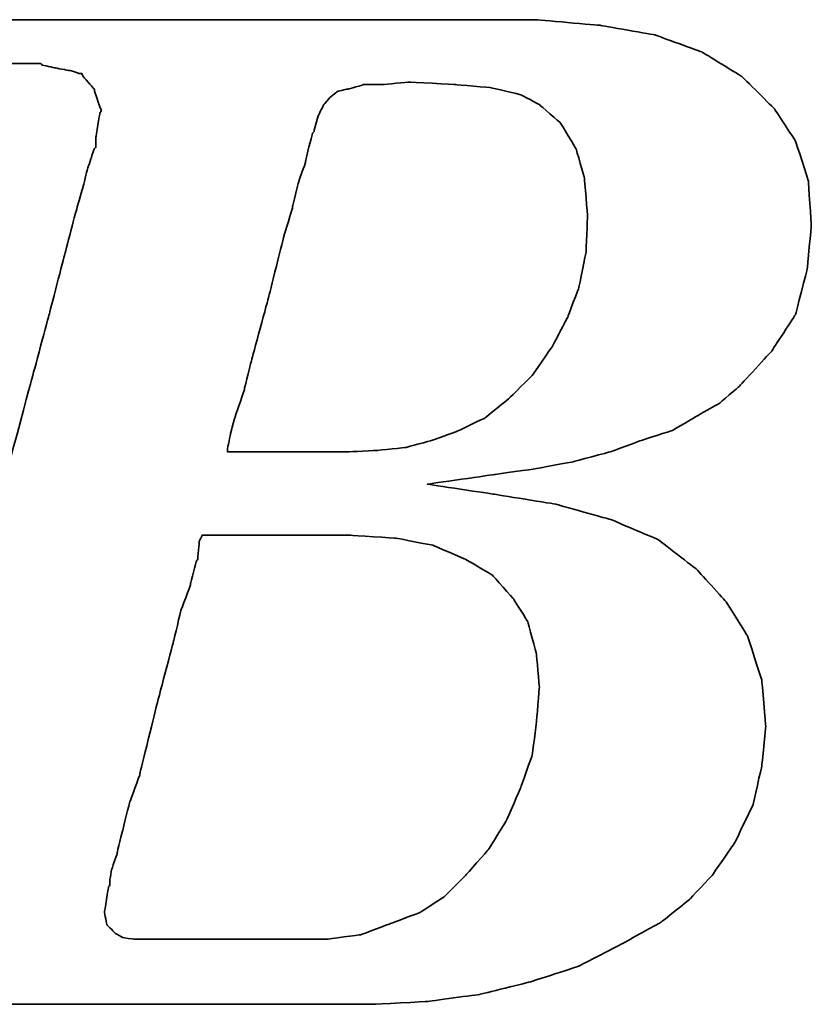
# Model space of a CAD drawing. Header units: millimetres. Extents: x 2891 to 6329, y -1599 to 860.
# Tile 31 of 256: x 3738 to 3741.76, y -1568.15 to -1563.47. Entities that reach past the tile are written whole.
import ezdxf

# ---------------------------------------------------------------- set-up
doc = ezdxf.new("R2010")
doc.units = ezdxf.units.MM
doc.layers.add('DIM', color=4, linetype='CONTINUOUS')
doc.layers.add('layer 1', color=7, linetype='CONTINUOUS')

# ---------------------------------------------------------------- blocks, each defined once
blk = doc.blocks.new('TBI MOTION logo(完整正式版)')
at = {"layer": 'layer 1', "color": 22, "lineweight": 35}
for points, knots in [([(-64.65375, -6.86375), (-64.65375, -6.86375), (-64.84375, -7.29625), (-64.84375, -7.29625), (-64.84375, -7.29625), (-64.84375, -7.29625), (-64.86875, -7.34375), (-64.86875, -7.34375), (-64.86875, -7.34375), (-64.86875, -7.34375), (-64.86875, -7.36875), (-64.86875, -7.36875), (-64.86875, -7.36875), (-64.86875, -7.36875), (-65.15375, -7.65375), (-65.15375, -7.65375), (-65.15375, -7.65375), (-65.15375, -7.65375), (-65.17875, -7.65375), (-65.17875, -7.65375), (-65.17875, -7.65375), (-65.17875, -7.65375), (-65.20375, -7.67875), (-65.20375, -7.67875), (-65.20375, -7.67875), (-65.20375, -7.67875), (-65.58875, -7.87125), (-65.58875, -7.87125), (-65.58875, -7.87125), (-65.58875, -7.87125), (-65.63375, -7.87125), (-65.63375, -7.87125), (-65.63375, -7.87125), (-65.63375, -7.87125), (-65.65875, -7.89375), (-65.65875, -7.89375), (-65.65875, -7.89375), (-65.65875, -7.89375), (-66.09375, -7.94375), (-66.09375, -7.94375), (-66.09375, -7.94375), (-66.09375, -7.94375), (-66.11375, -7.94375), (-66.11375, -7.94375), (-66.11375, -7.94375), (-66.11375, -7.94375), (-66.16375, -7.94375), (-66.16375, -7.94375), (-66.16375, -7.94375), (-66.16375, -7.94375), (-66.30875, -7.94375), (-66.30875, -7.94375), (-66.30875, -7.94375), (-66.30875, -7.94375), (-66.69375, -7.94375), (-66.69375, -7.94375), (-66.69375, -7.94375), (-66.69375, -7.94375), (-67.07375, -7.94375), (-67.07375, -7.94375), (-67.07375, -7.94375), (-67.07375, -7.94375), (-67.12375, -7.94375), (-67.12375, -7.94375), (-67.12375, -7.94375), (-67.12375, -7.94375), (-67.12375, -7.96625), (-67.12375, -7.96625), (-67.12375, -7.96625), (-67.12375, -7.96625), (-67.14875, -7.99125), (-67.14875, -7.99125), (-67.14875, -7.99125), (-67.14875, -7.99125), (-67.24375, -8.34875), (-67.24375, -8.34875), (-67.24375, -8.34875), (-67.24375, -8.34875), (-67.31375, -8.68625), (-67.31375, -8.68625), (-67.31375, -8.68625), (-67.31375, -8.68625), (-67.26875, -8.68625), (-67.26875, -8.68625), (-67.26875, -8.68625), (-67.26875, -8.68625), (-67.07375, -8.68625), (-67.07375, -8.68625), (-67.07375, -8.68625), (-67.07375, -8.68625), (-66.54875, -8.68625), (-66.54875, -8.68625), (-66.54875, -8.68625), (-66.54875, -8.68625), (-65.82625, -8.68625), (-65.82625, -8.68625), (-65.82625, -8.68625), (-65.82625, -8.68625), (-65.01375, -8.68625), (-65.01375, -8.68625), (-65.01375, -8.68625), (-65.01375, -8.68625), (-64.05375, -8.68625), (-64.05375, -8.68625), (-64.05375, -8.68625), (-64.05375, -8.68625), (-62.08375, -8.68625), (-62.08375, -8.68625), (-62.08375, -8.68625), (-62.08375, -8.68625), (-60.06875, -8.68625), (-60.06875, -8.68625), (-60.06875, -8.68625), (-60.06875, -8.68625), (-59.10875, -8.68625), (-59.10875, -8.68625), (-59.10875, -8.68625), (-59.10875, -8.68625), (-58.29375, -8.68625), (-58.29375, -8.68625), (-58.29375, -8.68625), (-58.29375, -8.68625), (-57.57375, -8.68625), (-57.57375, -8.68625), (-57.57375, -8.68625), (-57.57375, -8.68625), (-57.04875, -8.68625), (-57.04875, -8.68625), (-57.04875, -8.68625), (-57.04875, -8.68625), (-56.85375, -8.68625), (-56.85375, -8.68625), (-56.85375, -8.68625), (-56.85375, -8.68625), (-56.70875, -8.68625), (-56.70875, -8.68625), (-56.70875, -8.68625), (-56.70875, -8.68625), (-56.61375, -8.68625), (-56.61375, -8.68625), (-56.61375, -8.68625), (-56.61375, -8.68625), (-56.56875, -8.68625), (-56.56875, -8.68625), (-56.56875, -8.68625), (-56.56875, -8.68625), (-55.65375, -8.63875), (-55.65375, -8.63875), (-55.65375, -8.63875), (-55.65375, -8.63875), (-54.76875, -8.51875), (-54.76875, -8.51875), (-54.76875, -8.51875), (-54.76875, -8.51875), (-53.90375, -8.30375), (-53.90375, -8.30375), (-53.90375, -8.30375), (-53.90375, -8.30375), (-53.08875, -8.03875), (-53.08875, -8.03875), (-53.08875, -8.03875), (-53.08875, -8.03875), (-52.34375, -7.65375), (-52.34375, -7.65375), (-52.34375, -7.65375), (-52.34375, -7.65375), (-51.69875, -7.29625), (-51.69875, -7.29625), (-51.69875, -7.29625), (-51.69875, -7.29625), (-51.21875, -6.91125), (-51.21875, -6.91125), (-51.21875, -6.91125), (-51.21875, -6.91125), (-50.83375, -6.50375), (-50.83375, -6.50375), (-50.83375, -6.50375), (-50.83375, -6.50375), (-50.44875, -5.94875), (-50.44875, -5.94875), (-50.44875, -5.94875), (-50.44875, -5.94875), (-50.13875, -5.30375), (-50.13875, -5.30375), (-50.13875, -5.30375), (-50.13875, -5.30375), (-49.99375, -4.65375), (-49.99375, -4.65375), (-49.99375, -4.65375), (-49.99375, -4.65375), (-49.92375, -3.98375), (-49.92375, -3.98375), (-49.92375, -3.98375), (-49.92375, -3.98375), (-49.99375, -3.19374), (-49.99375, -3.19374), (-49.99375, -3.19374), (-49.99375, -3.19374), (-50.23374, -2.44874), (-50.23374, -2.44874), (-50.23374, -2.44874), (-50.23374, -2.44874), (-50.59375, -1.87374), (-50.59375, -1.87374), (-50.59375, -1.87374), (-50.59375, -1.87374), (-51.09875, -1.31874), (-51.09875, -1.31874), (-51.09875, -1.31874), (-51.09875, -1.31874), (-51.74375, -0.81875), (-51.74375, -0.81875), (-51.74375, -0.81875), (-51.74375, -0.81875), (-52.53875, -0.48125), (-52.53875, -0.48125), (-52.53875, -0.48125), (-52.53875, -0.48125), (-53.47375, -0.21875), (-53.47375, -0.21875), (-53.47375, -0.21875), (-53.47375, -0.21875), (-54.52875, -0.04874), (-54.52875, -0.04874), (-54.52875, -0.04874), (-54.52875, -0.04874), (-55.65375, 0.12125), (-55.65375, 0.12125), (-55.65375, 0.12125), (-55.65375, 0.12125), (-54.50375, 0.28624), (-54.50375, 0.28624), (-54.50375, 0.28624), (-54.50375, 0.28624), (-53.83375, 0.38124), (-53.83375, 0.38124), (-53.83375, 0.38124), (-53.83375, 0.38124), (-53.18375, 0.50125), (-53.18375, 0.50125), (-53.18375, 0.50125), (-53.18375, 0.50125), (-52.55875, 0.66874), (-52.55875, 0.66874), (-52.55875, 0.66874), (-52.55875, 0.66874), (-52.03375, 0.86124), (-52.03375, 0.86124), (-52.03375, 0.86124), (-52.03375, 0.86124), (-51.50374, 1.03124), (-51.50374, 1.03124), (-51.50374, 1.03124), (-51.50374, 1.03124), (-51.09875, 1.27125), (-51.09875, 1.27125), (-51.09875, 1.27125), (-51.09875, 1.27125), (-50.71375, 1.48624), (-50.71375, 1.48624), (-50.71375, 1.48624), (-50.71375, 1.48624), (-50.37625, 1.77625), (-50.37625, 1.77625), (-50.37625, 1.77625), (-50.37625, 1.77625), (-49.82375, 2.37625), (-49.82375, 2.37625), (-49.82375, 2.37625), (-49.82375, 2.37625), (-49.41875, 2.99625), (-49.41875, 2.99625), (-49.41875, 2.99625), (-49.41875, 2.99625), (-49.22375, 3.76625), (-49.22375, 3.76625), (-49.22375, 3.76625), (-49.22375, 3.76625), (-49.15375, 4.50874), (-49.15375, 4.50874), (-49.15375, 4.50874), (-49.15375, 4.50874), (-49.20375, 5.25125), (-49.20375, 5.25125), (-49.20375, 5.25125), (-49.20375, 5.25125), (-49.41875, 5.92625), (-49.41875, 5.92625), (-49.41875, 5.92625), (-49.41875, 5.92625), (-49.77875, 6.47625), (-49.77875, 6.47625), (-49.77875, 6.47625), (-49.77875, 6.47625), (-50.33125, 7.02624), (-50.33125, 7.02624), (-50.33125, 7.02624), (-50.33125, 7.02624), (-51.00125, 7.43625), (-51.00125, 7.43625), (-51.00125, 7.43625), (-51.00125, 7.43625), (-51.79375, 7.72625), (-51.79375, 7.72625), (-51.79375, 7.72625), (-51.79375, 7.72625), (-52.72875, 7.89124), (-52.72875, 7.89124), (-52.72875, 7.89124), (-52.72875, 7.89124), (-53.83375, 7.98625), (-53.83375, 7.98625), (-53.83375, 7.98625), (-53.83375, 7.98625), (-53.92875, 7.98625), (-53.92875, 7.98625), (-53.92875, 7.98625), (-53.92875, 7.98625), (-54.26375, 7.98625), (-54.26375, 7.98625), (-54.26375, 7.98625), (-54.26375, 7.98625), (-54.74375, 7.98625), (-54.74375, 7.98625), (-54.74375, 7.98625), (-54.74375, 7.98625), (-55.36875, 7.98625), (-55.36875, 7.98625), (-55.36875, 7.98625), (-55.36875, 7.98625), (-56.13375, 7.98625), (-56.13375, 7.98625), (-56.13375, 7.98625), (-56.13375, 7.98625), (-56.94875, 7.98625), (-56.94875, 7.98625), (-56.94875, 7.98625), (-56.94875, 7.98625), (-58.77625, 7.98625), (-58.77625, 7.98625), (-58.77625, 7.98625), (-58.77625, 7.98625), (-60.59875, 7.98625), (-60.59875, 7.98625), (-60.59875, 7.98625), (-60.59875, 7.98625), (-61.41375, 7.98625), (-61.41375, 7.98625), (-61.41375, 7.98625), (-61.41375, 7.98625), (-62.17875, 7.98625), (-62.17875, 7.98625), (-62.17875, 7.98625), (-62.17875, 7.98625), (-62.80375, 7.98625), (-62.80375, 7.98625), (-62.80375, 7.98625), (-62.80375, 7.98625), (-63.30625, 7.98625), (-63.30625, 7.98625), (-63.30625, 7.98625), (-63.30625, 7.98625), (-63.57375, 7.98625), (-63.57375, 7.98625), (-63.57375, 7.98625), (-63.57375, 7.98625), (-63.57375, 7.96375), (-63.57375, 7.96375), (-63.57375, 7.96375), (-63.57375, 7.96375), (-63.59875, 7.94125), (-63.59875, 7.94125), (-63.59875, 7.94125), (-63.59875, 7.94125), (-63.69375, 7.55625), (-63.69375, 7.55625), (-63.69375, 7.55625), (-63.69375, 7.55625), (-63.76375, 7.24624), (-63.76375, 7.24624), (-63.76375, 7.24624), (-63.76375, 7.24624), (-63.23875, 7.24624), (-63.23875, 7.24624), (-63.23875, 7.24624), (-63.23875, 7.24624), (-62.75875, 7.24624), (-62.75875, 7.24624), (-62.75875, 7.24624), (-62.75875, 7.24624), (-62.61125, 7.24624), (-62.61125, 7.24624), (-62.61125, 7.24624), (-62.61125, 7.24624), (-62.56625, 7.24624), (-62.56625, 7.24624), (-62.56625, 7.24624), (-62.56625, 7.24624), (-62.22875, 7.24624), (-62.22875, 7.24624), (-62.22875, 7.24624), (-62.22875, 7.24624), (-62.20375, 7.24624), (-62.20375, 7.24624), (-62.20375, 7.24624), (-62.20375, 7.24624), (-62.17875, 7.21875), (-62.17875, 7.21875), (-62.17875, 7.21875), (-62.17875, 7.21875), (-61.96375, 7.17125), (-61.96375, 7.17125), (-61.96375, 7.17125), (-61.96375, 7.17125), (-61.72375, 7.12624), (-61.72375, 7.12624), (-61.72375, 7.12624), (-61.72375, 7.12624), (-61.70375, 7.12624), (-61.70375, 7.12624), (-61.70375, 7.12624), (-61.70375, 7.12624), (-61.55875, 7.07624), (-61.55875, 7.07624), (-61.55875, 7.07624), (-61.55875, 7.07624), (-61.50875, 7.07624), (-61.50875, 7.07624), (-61.50875, 7.07624), (-61.50875, 7.07624), (-61.48375, 7.02624), (-61.48375, 7.02624), (-61.48375, 7.02624), (-61.48375, 7.02624), (-61.31875, 6.83375), (-61.31875, 6.83375), (-61.31875, 6.83375), (-61.31875, 6.83375), (-61.29375, 6.81125), (-61.29375, 6.81125), (-61.29375, 6.81125), (-61.29375, 6.81125), (-61.29375, 6.78625), (-61.29375, 6.78625), (-61.29375, 6.78625), (-61.29375, 6.78625), (-61.19875, 6.50124), (-61.19875, 6.50124), (-61.19875, 6.50124), (-61.19875, 6.50124), (-61.17375, 6.45124), (-61.17375, 6.45124), (-61.17375, 6.45124), (-61.17375, 6.45124), (-61.19875, 6.40625), (-61.19875, 6.40625), (-61.19875, 6.40625), (-61.19875, 6.40625), (-61.26875, 5.99624), (-61.26875, 5.99624), (-61.26875, 5.99624), (-61.26875, 5.99624), (-61.26875, 5.85125), (-61.26875, 5.85125), (-61.26875, 5.85125), (-61.26875, 5.85125), (-61.26875, 5.82625), (-61.26875, 5.82625), (-61.26875, 5.82625), (-61.26875, 5.82625), (-61.29375, 5.80625), (-61.29375, 5.80625), (-61.29375, 5.80625), (-61.29375, 5.80625), (-61.34125, 5.66125), (-61.34125, 5.66125), (-61.34125, 5.66125), (-61.34125, 5.66125), (-61.41375, 5.44625), (-61.41375, 5.44625), (-61.41375, 5.44625), (-61.41375, 5.44625), (-61.48375, 5.15625), (-61.48375, 5.15625), (-61.48375, 5.15625), (-61.48375, 5.15625), (-61.58375, 4.82124), (-61.58375, 4.82124), (-61.58375, 4.82124), (-61.58375, 4.82124), (-61.79875, 4.00375), (-61.79875, 4.00375), (-61.79875, 4.00375), (-61.79875, 4.00375), (-62.05875, 2.99625), (-62.05875, 2.99625), (-62.05875, 2.99625), (-62.05875, 2.99625), (-62.34875, 1.91625), (-62.34875, 1.91625), (-62.34875, 1.91625), (-62.34875, 1.91625), (-62.97375, -0.41124), (-62.97375, -0.41124), (-62.97375, -0.41124), (-62.97375, -0.41124), (-63.59875, -2.75875), (-63.59875, -2.75875), (-63.59875, -2.75875), (-63.59875, -2.75875), (-63.88375, -3.86374), (-63.88375, -3.86374), (-63.88375, -3.86374), (-63.88375, -3.86374), (-64.14875, -4.82374), (-64.14875, -4.82374), (-64.14875, -4.82374), (-64.14875, -4.82374), (-64.36375, -5.64125), (-64.36375, -5.64125), (-64.36375, -5.64125), (-64.36375, -5.64125), (-64.43625, -5.97625), (-64.43625, -5.97625), (-64.43625, -5.97625), (-64.43625, -5.97625), (-64.50875, -6.28625), (-64.50875, -6.28625), (-64.50875, -6.28625), (-64.50875, -6.28625), (-64.50875, -6.30875), (-64.50875, -6.30875), (-64.50875, -6.30875), (-64.50875, -6.30875), (-64.57875, -6.50375), (-64.57875, -6.50375), (-64.57875, -6.50375), (-64.57875, -6.50375), (-64.62875, -6.69625), (-64.62875, -6.69625), (-64.62875, -6.69625), (-64.62875, -6.69625), (-64.62875, -6.76875), (-64.62875, -6.76875), (-64.62875, -6.76875), (-64.62875, -6.76875), (-64.62875, -6.81375), (-64.62875, -6.81375), (-64.62875, -6.81375), (-64.62875, -6.81375), (-64.62875, -6.83875), (-64.62875, -6.83875), (-64.62875, -6.83875), (-64.62875, -6.83875), (-64.65375, -6.86375), (-64.65375, -6.86375)], [0, 0, 0, 0, 0.00719424, 0.00719424, 0.00719424, 0.00719425, 0.01438849, 0.01438849, 0.01438849, 0.0143885, 0.02158273, 0.02158273, 0.02158273, 0.02158274, 0.02877698, 0.02877698, 0.02877698, 0.02877699, 0.03597122, 0.03597122, 0.03597122, 0.03597123, 0.04316547, 0.04316547, 0.04316547, 0.04316548, 0.05035971, 0.05035971, 0.05035971, 0.05035972, 0.05755396, 0.05755396, 0.05755396, 0.05755397, 0.0647482, 0.0647482, 0.0647482, 0.06474821, 0.07194245, 0.07194245, 0.07194245, 0.07194246, 0.07913669, 0.07913669, 0.07913669, 0.0791367, 0.08633094, 0.08633094, 0.08633094, 0.08633095, 0.09352518, 0.09352518, 0.09352518, 0.09352519, 0.10071942, 0.10071942, 0.10071942, 0.10071943, 0.10791367, 0.10791367, 0.10791367, 0.10791368, 0.11510791, 0.11510791, 0.11510791, 0.11510792, 0.12230216, 0.12230216, 0.12230216, 0.12230217, 0.1294964, 0.1294964, 0.1294964, 0.12949641, 0.13669065, 0.13669065, 0.13669065, 0.13669066, 0.14388489, 0.14388489, 0.14388489, 0.1438849, 0.15107914, 0.15107914, 0.15107914, 0.15107915, 0.15827338, 0.15827338, 0.15827338, 0.15827339, 0.16546763, 0.16546763, 0.16546763, 0.16546764, 0.17266187, 0.17266187, 0.17266187, 0.17266188, 0.17985612, 0.17985612, 0.17985612, 0.17985613, 0.18705036, 0.18705036, 0.18705036, 0.18705037, 0.1942446, 0.1942446, 0.1942446, 0.19424461, 0.20143885, 0.20143885, 0.20143885, 0.20143886, 0.20863309, 0.20863309, 0.20863309, 0.2086331, 0.21582734, 0.21582734, 0.21582734, 0.21582735, 0.22302158, 0.22302158, 0.22302158, 0.22302159, 0.23021583, 0.23021583, 0.23021583, 0.23021584, 0.23741007, 0.23741007, 0.23741007, 0.23741008, 0.24460432, 0.24460432, 0.24460432, 0.24460433, 0.25179856, 0.25179856, 0.25179856, 0.25179857, 0.25899281, 0.25899281, 0.25899281, 0.25899282, 0.26618705, 0.26618705, 0.26618705, 0.26618706, 0.27338129, 0.27338129, 0.27338129, 0.2733813, 0.28057554, 0.28057554, 0.28057554, 0.28057555, 0.28776978, 0.28776978, 0.28776978, 0.28776979, 0.29496403, 0.29496403, 0.29496403, 0.29496404, 0.30215827, 0.30215827, 0.30215827, 0.30215828, 0.30935252, 0.30935252, 0.30935252, 0.30935253, 0.31654676, 0.31654676, 0.31654676, 0.31654677, 0.32374101, 0.32374101, 0.32374101, 0.32374102, 0.33093525, 0.33093525, 0.33093525, 0.33093526, 0.3381295, 0.3381295, 0.3381295, 0.33812951, 0.34532374, 0.34532374, 0.34532374, 0.34532375, 0.35251799, 0.35251799, 0.35251799, 0.352518, 0.35971223, 0.35971223, 0.35971223, 0.35971224, 0.36690647, 0.36690647, 0.36690647, 0.36690648, 0.37410072, 0.37410072, 0.37410072, 0.37410073, 0.38129496, 0.38129496, 0.38129496, 0.38129497, 0.38848921, 0.38848921, 0.38848921, 0.38848922, 0.39568345, 0.39568345, 0.39568345, 0.39568346, 0.4028777, 0.4028777, 0.4028777, 0.40287771, 0.41007194, 0.41007194, 0.41007194, 0.41007195, 0.41726619, 0.41726619, 0.41726619, 0.4172662, 0.42446043, 0.42446043, 0.42446043, 0.42446044, 0.43165468, 0.43165468, 0.43165468, 0.43165469, 0.43884892, 0.43884892, 0.43884892, 0.43884893, 0.44604317, 0.44604317, 0.44604317, 0.44604318, 0.45323741, 0.45323741, 0.45323741, 0.45323742, 0.46043165, 0.46043165, 0.46043165, 0.46043166, 0.4676259, 0.4676259, 0.4676259, 0.46762591, 0.47482014, 0.47482014, 0.47482014, 0.47482015, 0.48201439, 0.48201439, 0.48201439, 0.4820144, 0.48920863, 0.48920863, 0.48920863, 0.48920864, 0.49640288, 0.49640288, 0.49640288, 0.49640289, 0.50359712, 0.50359712, 0.50359712, 0.50359713, 0.51079137, 0.51079137, 0.51079137, 0.51079138, 0.51798561, 0.51798561, 0.51798561, 0.51798562, 0.52517986, 0.52517986, 0.52517986, 0.52517987, 0.5323741, 0.5323741, 0.5323741, 0.53237411, 0.53956835, 0.53956835, 0.53956835, 0.53956836, 0.54676259, 0.54676259, 0.54676259, 0.5467626, 0.55395683, 0.55395683, 0.55395683, 0.55395684, 0.56115108, 0.56115108, 0.56115108, 0.56115109, 0.56834532, 0.56834532, 0.56834532, 0.56834533, 0.57553957, 0.57553957, 0.57553957, 0.57553958, 0.58273381, 0.58273381, 0.58273381, 0.58273382, 0.58992806, 0.58992806, 0.58992806, 0.58992807, 0.5971223, 0.5971223, 0.5971223, 0.59712231, 0.60431655, 0.60431655, 0.60431655, 0.60431656, 0.61151079, 0.61151079, 0.61151079, 0.6115108, 0.61870504, 0.61870504, 0.61870504, 0.61870505, 0.62589928, 0.62589928, 0.62589928, 0.62589929, 0.63309353, 0.63309353, 0.63309353, 0.63309354, 0.64028777, 0.64028777, 0.64028777, 0.64028778, 0.64748201, 0.64748201, 0.64748201, 0.64748202, 0.65467626, 0.65467626, 0.65467626, 0.65467627, 0.6618705, 0.6618705, 0.6618705, 0.66187051, 0.66906475, 0.66906475, 0.66906475, 0.66906476, 0.67625899, 0.67625899, 0.67625899, 0.676259, 0.68345324, 0.68345324, 0.68345324, 0.68345325, 0.69064748, 0.69064748, 0.69064748, 0.69064749, 0.69784173, 0.69784173, 0.69784173, 0.69784174, 0.70503597, 0.70503597, 0.70503597, 0.70503598, 0.71223022, 0.71223022, 0.71223022, 0.71223023, 0.71942446, 0.71942446, 0.71942446, 0.71942447, 0.72661871, 0.72661871, 0.72661871, 0.72661872, 0.73381295, 0.73381295, 0.73381295, 0.73381296, 0.74100719, 0.74100719, 0.74100719, 0.7410072, 0.74820144, 0.74820144, 0.74820144, 0.74820145, 0.75539568, 0.75539568, 0.75539568, 0.75539569, 0.76258993, 0.76258993, 0.76258993, 0.76258994, 0.76978417, 0.76978417, 0.76978417, 0.76978418, 0.77697842, 0.77697842, 0.77697842, 0.77697843, 0.78417266, 0.78417266, 0.78417266, 0.78417267, 0.79136691, 0.79136691, 0.79136691, 0.79136692, 0.79856115, 0.79856115, 0.79856115, 0.79856116, 0.8057554, 0.8057554, 0.8057554, 0.80575541, 0.81294964, 0.81294964, 0.81294964, 0.81294965, 0.82014388, 0.82014388, 0.82014388, 0.82014389, 0.82733813, 0.82733813, 0.82733813, 0.82733814, 0.83453237, 0.83453237, 0.83453237, 0.83453238, 0.84172662, 0.84172662, 0.84172662, 0.84172663, 0.84892086, 0.84892086, 0.84892086, 0.84892087, 0.85611511, 0.85611511, 0.85611511, 0.85611512, 0.86330935, 0.86330935, 0.86330935, 0.86330936, 0.8705036, 0.8705036, 0.8705036, 0.87050361, 0.87769784, 0.87769784, 0.87769784, 0.87769785, 0.88489209, 0.88489209, 0.88489209, 0.8848921, 0.89208633, 0.89208633, 0.89208633, 0.89208634, 0.89928058, 0.89928058, 0.89928058, 0.89928059, 0.90647482, 0.90647482, 0.90647482, 0.90647483, 0.91366906, 0.91366906, 0.91366906, 0.91366907, 0.92086331, 0.92086331, 0.92086331, 0.92086332, 0.92805755, 0.92805755, 0.92805755, 0.92805756, 0.9352518, 0.9352518, 0.9352518, 0.93525181, 0.94244604, 0.94244604, 0.94244604, 0.94244605, 0.94964029, 0.94964029, 0.94964029, 0.9496403, 0.95683453, 0.95683453, 0.95683453, 0.95683454, 0.96402878, 0.96402878, 0.96402878, 0.96402879, 0.97122302, 0.97122302, 0.97122302, 0.97122303, 0.97841727, 0.97841727, 0.97841727, 0.97841728, 0.98561151, 0.98561151, 0.98561151, 0.98561152, 0.99280576, 0.99280576, 0.99280576, 0.99280577, 1, 1, 1, 1]), ([(-57.50375, 6.35625), (-57.50375, 6.35625), (-57.57375, 6.11625), (-57.57375, 6.11625), (-57.57375, 6.11625), (-57.57375, 6.11625), (-57.57375, 6.09125), (-57.57375, 6.09125), (-57.57375, 6.09125), (-57.57375, 6.09125), (-57.59875, 6.06625), (-57.59875, 6.06625), (-57.59875, 6.06625), (-57.59875, 6.06625), (-57.64875, 5.87625), (-57.64875, 5.87625), (-57.64875, 5.87625), (-57.64875, 5.87625), (-57.71875, 5.58875), (-57.71875, 5.58875), (-57.71875, 5.58875), (-57.71875, 5.58875), (-57.71875, 5.56625), (-57.71875, 5.56625), (-57.71875, 5.56625), (-57.71875, 5.56625), (-57.83875, 5.23125), (-57.83875, 5.23125), (-57.83875, 5.23125), (-57.83875, 5.23125), (-57.93625, 4.82124), (-57.93625, 4.82124), (-57.93625, 4.82124), (-57.93625, 4.82124), (-57.93625, 4.79624), (-57.93625, 4.79624), (-57.93625, 4.79624), (-57.93625, 4.79624), (-58.07875, 4.34125), (-58.07875, 4.34125), (-58.07875, 4.34125), (-58.07875, 4.34125), (-58.34375, 3.28625), (-58.34375, 3.28625), (-58.34375, 3.28625), (-58.34375, 3.28625), (-58.62875, 2.23124), (-58.62875, 2.23124), (-58.62875, 2.23124), (-58.62875, 2.23124), (-58.74875, 1.75125), (-58.74875, 1.75125), (-58.74875, 1.75125), (-58.74875, 1.75125), (-58.74875, 1.72625), (-58.74875, 1.72625), (-58.74875, 1.72625), (-58.74875, 1.72625), (-58.89375, 1.31625), (-58.89375, 1.31625), (-58.89375, 1.31625), (-58.89375, 1.31625), (-58.98875, 0.98124), (-58.98875, 0.98124), (-58.98875, 0.98124), (-58.98875, 0.98124), (-59.03875, 0.71625), (-59.03875, 0.71625), (-59.03875, 0.71625), (-59.03875, 0.71625), (-59.03875, 0.66874), (-59.03875, 0.66874), (-59.03875, 0.66874), (-59.03875, 0.66874), (-58.91875, 0.66874), (-58.91875, 0.66874), (-58.91875, 0.66874), (-58.91875, 0.66874), (-58.53375, 0.66874), (-58.53375, 0.66874), (-58.53375, 0.66874), (-58.53375, 0.66874), (-58.10375, 0.66874), (-58.10375, 0.66874), (-58.10375, 0.66874), (-58.10375, 0.66874), (-57.66875, 0.66874), (-57.66875, 0.66874), (-57.66875, 0.66874), (-57.66875, 0.66874), (-57.33375, 0.66874), (-57.33375, 0.66874), (-57.33375, 0.66874), (-57.33375, 0.66874), (-57.09375, 0.66874), (-57.09375, 0.66874), (-57.09375, 0.66874), (-57.09375, 0.66874), (-56.99875, 0.66874), (-56.99875, 0.66874), (-56.99875, 0.66874), (-56.99875, 0.66874), (-56.49375, 0.69374), (-56.49375, 0.69374), (-56.49375, 0.69374), (-56.49375, 0.69374), (-56.01375, 0.74374), (-56.01375, 0.74374), (-56.01375, 0.74374), (-56.01375, 0.74374), (-55.58375, 0.86124), (-55.58375, 0.86124), (-55.58375, 0.86124), (-55.58375, 0.86124), (-55.17375, 1.00624), (-55.17375, 1.00624), (-55.17375, 1.00624), (-55.17375, 1.00624), (-54.67375, 1.24625), (-54.67375, 1.24625), (-54.67375, 1.24625), (-54.67375, 1.24625), (-54.26375, 1.58124), (-54.26375, 1.58124), (-54.26375, 1.58124), (-54.26375, 1.58124), (-53.87875, 1.96374), (-53.87875, 1.96374), (-53.87875, 1.96374), (-53.87875, 1.96374), (-53.54375, 2.44625), (-53.54375, 2.44625), (-53.54375, 2.44625), (-53.54375, 2.44625), (-53.27875, 2.95125), (-53.27875, 2.95125), (-53.27875, 2.95125), (-53.27875, 2.95125), (-53.08875, 3.45124), (-53.08875, 3.45124), (-53.08875, 3.45124), (-53.08875, 3.45124), (-52.96875, 4.05124), (-52.96875, 4.05124), (-52.96875, 4.05124), (-52.96875, 4.05124), (-52.94375, 4.65125), (-52.94375, 4.65125), (-52.94375, 4.65125), (-52.94375, 4.65125), (-52.99375, 5.30125), (-52.99375, 5.30125), (-52.99375, 5.30125), (-52.99375, 5.30125), (-53.13875, 5.80625), (-53.13875, 5.80625), (-53.13875, 5.80625), (-53.13875, 5.80625), (-53.39875, 6.23625), (-53.39875, 6.23625), (-53.39875, 6.23625), (-53.39875, 6.23625), (-53.75875, 6.54875), (-53.75875, 6.54875), (-53.75875, 6.54875), (-53.75875, 6.54875), (-54.07375, 6.71625), (-54.07375, 6.71625), (-54.07375, 6.71625), (-54.07375, 6.71625), (-54.57375, 6.83375), (-54.57375, 6.83375), (-54.57375, 6.83375), (-54.57375, 6.83375), (-55.17375, 6.88625), (-55.17375, 6.88625), (-55.17375, 6.88625), (-55.17375, 6.88625), (-55.96875, 6.93125), (-55.96875, 6.93125), (-55.96875, 6.93125), (-55.96875, 6.93125), (-56.39875, 6.88625), (-56.39875, 6.88625), (-56.39875, 6.88625), (-56.39875, 6.88625), (-56.42125, 6.88625), (-56.42125, 6.88625), (-56.42125, 6.88625), (-56.42125, 6.88625), (-56.73375, 6.88625), (-56.73375, 6.88625), (-56.73375, 6.88625), (-56.73375, 6.88625), (-56.99875, 6.81125), (-56.99875, 6.81125), (-56.99875, 6.81125), (-56.99875, 6.81125), (-57.02375, 6.81125), (-57.02375, 6.81125), (-57.02375, 6.81125), (-57.02375, 6.81125), (-57.18875, 6.76625), (-57.18875, 6.76625), (-57.18875, 6.76625), (-57.18875, 6.76625), (-57.30875, 6.66625), (-57.30875, 6.66625), (-57.30875, 6.66625), (-57.30875, 6.66625), (-57.40875, 6.54875), (-57.40875, 6.54875), (-57.40875, 6.54875), (-57.40875, 6.54875), (-57.50375, 6.35625), (-57.50375, 6.35625)], [0, 0, 0, 0, 0.01851852, 0.01851852, 0.01851852, 0.01851853, 0.03703704, 0.03703704, 0.03703704, 0.03703705, 0.05555556, 0.05555556, 0.05555556, 0.05555557, 0.07407407, 0.07407407, 0.07407407, 0.07407408, 0.09259259, 0.09259259, 0.09259259, 0.0925926, 0.11111111, 0.11111111, 0.11111111, 0.11111112, 0.12962963, 0.12962963, 0.12962963, 0.12962964, 0.14814815, 0.14814815, 0.14814815, 0.14814816, 0.16666667, 0.16666667, 0.16666667, 0.16666668, 0.18518519, 0.18518519, 0.18518519, 0.1851852, 0.2037037, 0.2037037, 0.2037037, 0.20370371, 0.22222222, 0.22222222, 0.22222222, 0.22222223, 0.24074074, 0.24074074, 0.24074074, 0.24074075, 0.25925926, 0.25925926, 0.25925926, 0.25925927, 0.27777778, 0.27777778, 0.27777778, 0.27777779, 0.2962963, 0.2962963, 0.2962963, 0.29629631, 0.31481481, 0.31481481, 0.31481481, 0.31481482, 0.33333333, 0.33333333, 0.33333333, 0.33333334, 0.35185185, 0.35185185, 0.35185185, 0.35185186, 0.37037037, 0.37037037, 0.37037037, 0.37037038, 0.38888889, 0.38888889, 0.38888889, 0.3888889, 0.40740741, 0.40740741, 0.40740741, 0.40740742, 0.42592593, 0.42592593, 0.42592593, 0.42592594, 0.44444444, 0.44444444, 0.44444444, 0.44444445, 0.46296296, 0.46296296, 0.46296296, 0.46296297, 0.48148148, 0.48148148, 0.48148148, 0.48148149, 0.5, 0.5, 0.5, 0.50000001, 0.51851852, 0.51851852, 0.51851852, 0.51851853, 0.53703704, 0.53703704, 0.53703704, 0.53703705, 0.55555556, 0.55555556, 0.55555556, 0.55555557, 0.57407407, 0.57407407, 0.57407407, 0.57407408, 0.59259259, 0.59259259, 0.59259259, 0.5925926, 0.61111111, 0.61111111, 0.61111111, 0.61111112, 0.62962963, 0.62962963, 0.62962963, 0.62962964, 0.64814815, 0.64814815, 0.64814815, 0.64814816, 0.66666667, 0.66666667, 0.66666667, 0.66666668, 0.68518519, 0.68518519, 0.68518519, 0.6851852, 0.7037037, 0.7037037, 0.7037037, 0.70370371, 0.72222222, 0.72222222, 0.72222222, 0.72222223, 0.74074074, 0.74074074, 0.74074074, 0.74074075, 0.75925926, 0.75925926, 0.75925926, 0.75925927, 0.77777778, 0.77777778, 0.77777778, 0.77777779, 0.7962963, 0.7962963, 0.7962963, 0.79629631, 0.81481481, 0.81481481, 0.81481481, 0.81481482, 0.83333333, 0.83333333, 0.83333333, 0.83333334, 0.85185185, 0.85185185, 0.85185185, 0.85185186, 0.87037037, 0.87037037, 0.87037037, 0.87037038, 0.88888889, 0.88888889, 0.88888889, 0.8888889, 0.90740741, 0.90740741, 0.90740741, 0.90740742, 0.92592593, 0.92592593, 0.92592593, 0.92592594, 0.94444444, 0.94444444, 0.94444444, 0.94444445, 0.96296296, 0.96296296, 0.96296296, 0.96296297, 0.98148148, 0.98148148, 0.98148148, 0.98148149, 1, 1, 1, 1]), ([(-61.03125, -6.57375), (-61.03125, -6.57375), (-61.03125, -6.67125), (-61.03125, -6.67125), (-61.03125, -6.67125), (-61.03125, -6.67125), (-61.05375, -6.69625), (-61.05375, -6.69625), (-61.05375, -6.69625), (-61.05375, -6.69625), (-61.12375, -7.12875), (-61.12375, -7.12875), (-61.12375, -7.12875), (-61.12375, -7.12875), (-61.07875, -7.34375), (-61.07875, -7.34375), (-61.07875, -7.34375), (-61.07875, -7.34375), (-60.93375, -7.48875), (-60.93375, -7.48875), (-60.93375, -7.48875), (-60.93375, -7.48875), (-60.81375, -7.55625), (-60.81375, -7.55625), (-60.81375, -7.55625), (-60.81375, -7.55625), (-60.62375, -7.58375), (-60.62375, -7.58375), (-60.62375, -7.58375), (-60.62375, -7.58375), (-60.30875, -7.58375), (-60.30875, -7.58375), (-60.30875, -7.58375), (-60.30875, -7.58375), (-59.97375, -7.58375), (-59.97375, -7.58375), (-59.97375, -7.58375), (-59.97375, -7.58375), (-59.87875, -7.58375), (-59.87875, -7.58375), (-59.87875, -7.58375), (-59.87875, -7.58375), (-59.63625, -7.58375), (-59.63625, -7.58375), (-59.63625, -7.58375), (-59.63625, -7.58375), (-58.96875, -7.58375), (-58.96875, -7.58375), (-58.96875, -7.58375), (-58.96875, -7.58375), (-58.29375, -7.58375), (-58.29375, -7.58375), (-58.29375, -7.58375), (-58.29375, -7.58375), (-58.05375, -7.58375), (-58.05375, -7.58375), (-58.05375, -7.58375), (-58.05375, -7.58375), (-57.98375, -7.58375), (-57.98375, -7.58375), (-57.98375, -7.58375), (-57.98375, -7.58375), (-57.35875, -7.58375), (-57.35875, -7.58375), (-57.35875, -7.58375), (-57.35875, -7.58375), (-56.78375, -7.50875), (-56.78375, -7.50875), (-56.78375, -7.50875), (-56.78375, -7.50875), (-56.27875, -7.31875), (-56.27875, -7.31875), (-56.27875, -7.31875), (-56.27875, -7.31875), (-55.77375, -7.12875), (-55.77375, -7.12875), (-55.77375, -7.12875), (-55.77375, -7.12875), (-55.36875, -6.86375), (-55.36875, -6.86375), (-55.36875, -6.86375), (-55.36875, -6.86375), (-55.00875, -6.50375), (-55.00875, -6.50375), (-55.00875, -6.50375), (-55.00875, -6.50375), (-54.62375, -6.06875), (-54.62375, -6.06875), (-54.62375, -6.06875), (-54.62375, -6.06875), (-54.31375, -5.56875), (-54.31375, -5.56875), (-54.31375, -5.56875), (-54.31375, -5.56875), (-54.07375, -5.01625), (-54.07375, -5.01625), (-54.07375, -5.01625), (-54.07375, -5.01625), (-53.87875, -4.46374), (-53.87875, -4.46374), (-53.87875, -4.46374), (-53.87875, -4.46374), (-53.80875, -3.91375), (-53.80875, -3.91375), (-53.80875, -3.91375), (-53.80875, -3.91375), (-53.75875, -3.31375), (-53.75875, -3.31375), (-53.75875, -3.31375), (-53.75875, -3.31375), (-53.80875, -2.75875), (-53.80875, -2.75875), (-53.80875, -2.75875), (-53.80875, -2.75875), (-53.95375, -2.20875), (-53.95375, -2.20875), (-53.95375, -2.20875), (-53.95375, -2.20875), (-54.19375, -1.82625), (-54.19375, -1.82625), (-54.19375, -1.82625), (-54.19375, -1.82625), (-54.55375, -1.41875), (-54.55375, -1.41875), (-54.55375, -1.41875), (-54.55375, -1.41875), (-55.00875, -1.15125), (-55.00875, -1.15125), (-55.00875, -1.15125), (-55.00875, -1.15125), (-55.56125, -0.91375), (-55.56125, -0.91375), (-55.56125, -0.91375), (-55.56125, -0.91375), (-56.18125, -0.79375), (-56.18125, -0.79375), (-56.18125, -0.79375), (-56.18125, -0.79375), (-56.94875, -0.74374), (-56.94875, -0.74374), (-56.94875, -0.74374), (-56.94875, -0.74374), (-56.99875, -0.74374), (-56.99875, -0.74374), (-56.99875, -0.74374), (-56.99875, -0.74374), (-57.09375, -0.74374), (-57.09375, -0.74374), (-57.09375, -0.74374), (-57.09375, -0.74374), (-57.38375, -0.74374), (-57.38375, -0.74374), (-57.38375, -0.74374), (-57.38375, -0.74374), (-57.76875, -0.74374), (-57.76875, -0.74374), (-57.76875, -0.74374), (-57.76875, -0.74374), (-58.24625, -0.74374), (-58.24625, -0.74374), (-58.24625, -0.74374), (-58.24625, -0.74374), (-58.72875, -0.74374), (-58.72875, -0.74374), (-58.72875, -0.74374), (-58.72875, -0.74374), (-59.20875, -0.74374), (-59.20875, -0.74374), (-59.20875, -0.74374), (-59.20875, -0.74374), (-59.46875, -0.74374), (-59.46875, -0.74374), (-59.46875, -0.74374), (-59.46875, -0.74374), (-59.51625, -0.83875), (-59.51625, -0.83875), (-59.51625, -0.83875), (-59.51625, -0.83875), (-59.54375, -1.15125), (-59.54375, -1.15125), (-59.54375, -1.15125), (-59.54375, -1.15125), (-59.56375, -1.17874), (-59.56375, -1.17874), (-59.56375, -1.17874), (-59.56375, -1.17874), (-59.66375, -1.55875), (-59.66375, -1.55875), (-59.66375, -1.55875), (-59.66375, -1.55875), (-59.66375, -1.58375), (-59.66375, -1.58375), (-59.66375, -1.58375), (-59.66375, -1.58375), (-59.82875, -2.01874), (-59.82875, -2.01874), (-59.82875, -2.01874), (-59.82875, -2.01874), (-59.94875, -2.52125), (-59.94875, -2.52125), (-59.94875, -2.52125), (-59.94875, -2.52125), (-60.23875, -3.62375), (-60.23875, -3.62375), (-60.23875, -3.62375), (-60.23875, -3.62375), (-60.52375, -4.77624), (-60.52375, -4.77624), (-60.52375, -4.77624), (-60.52375, -4.77624), (-60.52375, -4.79874), (-60.52375, -4.79874), (-60.52375, -4.79874), (-60.52375, -4.79874), (-60.69125, -5.25375), (-60.69125, -5.25375), (-60.69125, -5.25375), (-60.69125, -5.25375), (-60.81375, -5.73625), (-60.81375, -5.73625), (-60.81375, -5.73625), (-60.81375, -5.73625), (-60.90875, -6.11875), (-60.90875, -6.11875), (-60.90875, -6.11875), (-60.90875, -6.11875), (-60.90875, -6.14375), (-60.90875, -6.14375), (-60.90875, -6.14375), (-60.90875, -6.14375), (-61.00375, -6.40875), (-61.00375, -6.40875), (-61.00375, -6.40875), (-61.00375, -6.40875), (-61.03125, -6.57375), (-61.03125, -6.57375)], [0, 0, 0, 0, 0.01694915, 0.01694915, 0.01694915, 0.01694916, 0.03389831, 0.03389831, 0.03389831, 0.03389832, 0.05084746, 0.05084746, 0.05084746, 0.05084747, 0.06779661, 0.06779661, 0.06779661, 0.06779662, 0.08474576, 0.08474576, 0.08474576, 0.08474577, 0.10169492, 0.10169492, 0.10169492, 0.10169493, 0.11864407, 0.11864407, 0.11864407, 0.11864408, 0.13559322, 0.13559322, 0.13559322, 0.13559323, 0.15254237, 0.15254237, 0.15254237, 0.15254238, 0.16949153, 0.16949153, 0.16949153, 0.16949154, 0.18644068, 0.18644068, 0.18644068, 0.18644069, 0.20338983, 0.20338983, 0.20338983, 0.20338984, 0.22033898, 0.22033898, 0.22033898, 0.22033899, 0.23728814, 0.23728814, 0.23728814, 0.23728815, 0.25423729, 0.25423729, 0.25423729, 0.2542373, 0.27118644, 0.27118644, 0.27118644, 0.27118645, 0.28813559, 0.28813559, 0.28813559, 0.2881356, 0.30508475, 0.30508475, 0.30508475, 0.30508476, 0.3220339, 0.3220339, 0.3220339, 0.32203391, 0.33898305, 0.33898305, 0.33898305, 0.33898306, 0.3559322, 0.3559322, 0.3559322, 0.35593221, 0.37288136, 0.37288136, 0.37288136, 0.37288137, 0.38983051, 0.38983051, 0.38983051, 0.38983052, 0.40677966, 0.40677966, 0.40677966, 0.40677967, 0.42372881, 0.42372881, 0.42372881, 0.42372882, 0.44067797, 0.44067797, 0.44067797, 0.44067798, 0.45762712, 0.45762712, 0.45762712, 0.45762713, 0.47457627, 0.47457627, 0.47457627, 0.47457628, 0.49152542, 0.49152542, 0.49152542, 0.49152543, 0.50847458, 0.50847458, 0.50847458, 0.50847459, 0.52542373, 0.52542373, 0.52542373, 0.52542374, 0.54237288, 0.54237288, 0.54237288, 0.54237289, 0.55932203, 0.55932203, 0.55932203, 0.55932204, 0.57627119, 0.57627119, 0.57627119, 0.5762712, 0.59322034, 0.59322034, 0.59322034, 0.59322035, 0.61016949, 0.61016949, 0.61016949, 0.6101695, 0.62711864, 0.62711864, 0.62711864, 0.62711865, 0.6440678, 0.6440678, 0.6440678, 0.64406781, 0.66101695, 0.66101695, 0.66101695, 0.66101696, 0.6779661, 0.6779661, 0.6779661, 0.67796611, 0.69491525, 0.69491525, 0.69491525, 0.69491526, 0.71186441, 0.71186441, 0.71186441, 0.71186442, 0.72881356, 0.72881356, 0.72881356, 0.72881357, 0.74576271, 0.74576271, 0.74576271, 0.74576272, 0.76271186, 0.76271186, 0.76271186, 0.76271187, 0.77966102, 0.77966102, 0.77966102, 0.77966103, 0.79661017, 0.79661017, 0.79661017, 0.79661018, 0.81355932, 0.81355932, 0.81355932, 0.81355933, 0.83050847, 0.83050847, 0.83050847, 0.83050848, 0.84745763, 0.84745763, 0.84745763, 0.84745764, 0.86440678, 0.86440678, 0.86440678, 0.86440679, 0.88135593, 0.88135593, 0.88135593, 0.88135594, 0.89830508, 0.89830508, 0.89830508, 0.89830509, 0.91525424, 0.91525424, 0.91525424, 0.91525425, 0.93220339, 0.93220339, 0.93220339, 0.9322034, 0.94915254, 0.94915254, 0.94915254, 0.94915255, 0.96610169, 0.96610169, 0.96610169, 0.9661017, 0.98305085, 0.98305085, 0.98305085, 0.98305086, 1, 1, 1, 1])]:
    blk.add_open_spline(points, degree=3, knots=knots, dxfattribs=at)

msp = doc.modelspace()

# ---------------------------------------------------------------- block references
at = {"layer": 'DIM', "color": 7, "xscale": 0.2802190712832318, "yscale": 0.2802190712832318, "zscale": 0.2802190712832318}
msp.add_blockref('TBI MOTION logo(完整正式版)', (3755.532, -1565.7126), dxfattribs=at)

doc.saveas('drawing.dxf')
